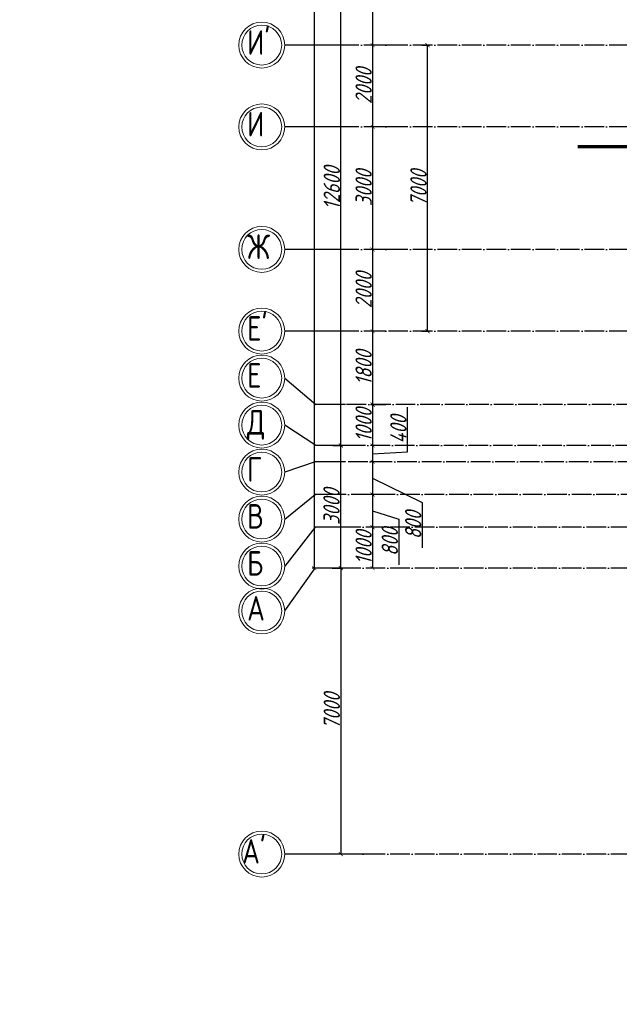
# Model space of a CAD drawing. Extents: x -4445 to 1909585, y 1860 to 289234.
# Tile 3 of 110: x 185218 to 199891, y 191713 to 215813. Entities that reach past the tile are written whole.
import ezdxf

# ---------------------------------------------------------------- set-up
doc = ezdxf.new("R2010")
doc.units = 0
doc.header["$LTSCALE"] = 0.5
doc.header["$MEASUREMENT"] = 0
doc.header["$PDMODE"] = 34
doc.header["$PDSIZE"] = 3
doc.linetypes.add('ACAD_ISO04W100', pattern=[30, 24, -3, 0, -3])
doc.layers.get('0').update_dxf_attribs({"linetype": 'CONTINUOUS', "lineweight": 18})
doc.layers.get('DEFPOINTS').update_dxf_attribs({"color": 2, "linetype": 'CONTINUOUS', "lineweight": 13})
doc.layers.add('os', color=3, linetype='CONTINUOUS')
doc.layers.add('К1', color=24, linetype='бытовая канализация', lineweight=70)
doc.styles.add('GOST', font='isocpeur.ttf')
doc.styles.add('Isocpeur', font='isocpeui.ttf', dxfattribs={"height": 250})
doc.styles.get("Standard").update_dxf_attribs({"font": 'spds.shx', "oblique": 15})
doc.linetypes.add('бытовая канализация', pattern='A,5,-0.5,["К1",Standard,S=0.7,R=0,X=0,Y=-0.35],-2', length=7.5)
doc.dimstyles.new('ISO-25', dxfattribs={"dimtxt": 400, "dimasz": 100, "dimexe": 50, "dimexo": 50, "dimgap": 20, "dimtad": 1, "dimdec": 0, "dimtxsty": 'Standard', "dimblk": 'ARCHTICK', "dimcen": 20, "dimclrd": 1, "dimclre": 1, "dimadec": 0, "dimazin": 0, "dimtfac": 1, "dimtdec": 0, "dimtmove": 0, "dimatfit": 3, "dimldrblk": 'ARCHTICK', "dimfxl": 1, "dimarcsym": 0})

# ---------------------------------------------------------------- blocks, each defined once
blk = doc.blocks.new('_ArchTick')
at = {"color": 0, "linetype": 'ByBlock', "const_width": 0.15}
blk.add_lwpolyline([(-0.5, -0.5), (0.5, 0.5)], dxfattribs=at)
blk = doc.blocks.new('*D2407')
at = {"color": 1, "lineweight": -2, "transparency": 16777216}
for p, q in [((194577, 217990), (193805, 217990)), ((193855, 217990), (193855, 215190)), ((194651, 215190), (193805, 215190))]:
    blk.add_line(p, q, dxfattribs=at)
at = {"layer": 'DEFPOINTS', "color": 0, "transparency": 16777216}
for p in [(194627, 217990), (193855, 215190), (194701, 215190)]:
    blk.add_point(p, dxfattribs=at)
at = {"color": 1, "lineweight": -2, "transparency": 16777216, "xscale": 100, "yscale": 100, "zscale": 100}
for p, rotation in [((193855, 217990), 90), ((193855, 215190), 270)]:
    blk.add_blockref('_ArchTick', p, dxfattribs=dict(at, rotation=rotation))
at = {"color": 0, "transparency": 16777216, "insert": (193635, 216590), "char_height": 400, "attachment_point": 5, "rotation": 90}
blk.add_mtext('2800', dxfattribs=at)
blk = doc.blocks.new('*D2931')
at = {"color": 1, "lineweight": -2, "transparency": 16777216}
for p, q in [((194651, 215190), (193805, 215190)), ((193855, 215190), (193855, 213190)), ((194527, 213190), (193805, 213190))]:
    blk.add_line(p, q, dxfattribs=at)
at = {"layer": 'DEFPOINTS', "color": 0, "transparency": 16777216}
for p in [(194701, 215190), (193855, 213190), (194577, 213190)]:
    blk.add_point(p, dxfattribs=at)
at = {"color": 1, "lineweight": -2, "transparency": 16777216, "xscale": 100, "yscale": 100, "zscale": 100}
for p, rotation in [((193855, 215190), 90), ((193855, 213190), 270)]:
    blk.add_blockref('_ArchTick', p, dxfattribs=dict(at, rotation=rotation))
at = {"color": 0, "transparency": 16777216, "insert": (193635, 214190), "char_height": 400, "attachment_point": 5, "rotation": 90}
blk.add_mtext('2000', dxfattribs=at)
blk = doc.blocks.new('*D2408')
at = {"color": 1, "lineweight": -2, "transparency": 16777216}
for p, q in [((194527, 213190), (193805, 213190)), ((193855, 213190), (193855, 210190)), ((194478, 210190), (193805, 210190))]:
    blk.add_line(p, q, dxfattribs=at)
at = {"layer": 'DEFPOINTS', "color": 0, "transparency": 16777216}
for p in [(194577, 213190), (193855, 210190), (194528, 210190)]:
    blk.add_point(p, dxfattribs=at)
at = {"color": 1, "lineweight": -2, "transparency": 16777216, "xscale": 100, "yscale": 100, "zscale": 100}
for p, rotation in [((193855, 213190), 90), ((193855, 210190), 270)]:
    blk.add_blockref('_ArchTick', p, dxfattribs=dict(at, rotation=rotation))
at = {"color": 0, "transparency": 16777216, "insert": (193635, 211690), "char_height": 400, "attachment_point": 5, "rotation": 90}
blk.add_mtext('3000', dxfattribs=at)
blk = doc.blocks.new('*D2409')
at = {"color": 1, "lineweight": -2, "transparency": 16777216}
for p, q in [((194478, 210190), (193805, 210190)), ((193855, 210190), (193855, 208190)), ((194175, 208190), (193805, 208190))]:
    blk.add_line(p, q, dxfattribs=at)
at = {"layer": 'DEFPOINTS', "color": 0, "transparency": 16777216}
for p in [(194528, 210190), (193855, 208190), (194225, 208190)]:
    blk.add_point(p, dxfattribs=at)
at = {"color": 1, "lineweight": -2, "transparency": 16777216, "xscale": 100, "yscale": 100, "zscale": 100}
for p, rotation in [((193855, 210190), 90), ((193855, 208190), 270)]:
    blk.add_blockref('_ArchTick', p, dxfattribs=dict(at, rotation=rotation))
at = {"color": 0, "transparency": 16777216, "insert": (193635, 209190), "char_height": 400, "attachment_point": 5, "rotation": 90}
blk.add_mtext('2000', dxfattribs=at)
blk = doc.blocks.new('*D2410')
at = {"color": 1, "lineweight": -2, "transparency": 16777216}
for p, q in [((194175, 208190), (193805, 208190)), ((193855, 208190), (193855, 206390)), ((194175, 206390), (193805, 206390))]:
    blk.add_line(p, q, dxfattribs=at)
at = {"layer": 'DEFPOINTS', "color": 0, "transparency": 16777216}
for p in [(194225, 208190), (193855, 206390), (194225, 206390)]:
    blk.add_point(p, dxfattribs=at)
at = {"color": 1, "lineweight": -2, "transparency": 16777216, "xscale": 100, "yscale": 100, "zscale": 100}
for p, rotation in [((193855, 208190), 90), ((193855, 206390), 270)]:
    blk.add_blockref('_ArchTick', p, dxfattribs=dict(at, rotation=rotation))
at = {"color": 0, "transparency": 16777216, "insert": (193635, 207290), "char_height": 400, "attachment_point": 5, "rotation": 90}
blk.add_mtext('1800', dxfattribs=at)
blk = doc.blocks.new('*D2932')
at = {"color": 1, "lineweight": -2, "transparency": 16777216}
for p, q in [((194175, 206390), (193805, 206390)), ((193855, 206390), (193855, 205390)), ((194136, 205390), (193805, 205390))]:
    blk.add_line(p, q, dxfattribs=at)
at = {"layer": 'DEFPOINTS', "color": 0, "transparency": 16777216}
for p in [(194225, 206390), (193855, 205390), (194186, 205390)]:
    blk.add_point(p, dxfattribs=at)
at = {"color": 1, "lineweight": -2, "transparency": 16777216, "xscale": 100, "yscale": 100, "zscale": 100}
for p, rotation in [((193855, 206390), 90), ((193855, 205390), 270)]:
    blk.add_blockref('_ArchTick', p, dxfattribs=dict(at, rotation=rotation))
at = {"color": 0, "transparency": 16777216, "insert": (193635, 205890), "char_height": 400, "attachment_point": 5, "rotation": 90}
blk.add_mtext('1000', dxfattribs=at)
blk = doc.blocks.new('*D2933')
at = {"color": 1, "lineweight": -2, "transparency": 16777216}
for p, q in [((194705, 205232), (194705, 206332)), ((194136, 205390), (193805, 205390)), ((193855, 205390), (193855, 204990)), ((193855, 205190), (194705, 205232)), ((194037, 204990), (193805, 204990))]:
    blk.add_line(p, q, dxfattribs=at)
at = {"layer": 'DEFPOINTS', "color": 0, "transparency": 16777216}
for p in [(194186, 205390), (193855, 204990), (194087, 204990)]:
    blk.add_point(p, dxfattribs=at)
at = {"color": 1, "lineweight": -2, "transparency": 16777216, "xscale": 100, "yscale": 100, "zscale": 100}
for p, rotation in [((193855, 205390), 90), ((193855, 204990), 270)]:
    blk.add_blockref('_ArchTick', p, dxfattribs=dict(at, rotation=rotation))
at = {"color": 0, "transparency": 16777216, "insert": (194485, 205782), "char_height": 400, "attachment_point": 5, "rotation": 90}
blk.add_mtext('400', dxfattribs=at)
blk = doc.blocks.new('*D2934')
at = {"color": 1, "lineweight": -2, "transparency": 16777216}
for p, q in [((194037, 204990), (193805, 204990)), ((193855, 204990), (193855, 204190)), ((193855, 204590), (195068, 203998)), ((194096, 204190), (193805, 204190)), ((195068, 203998), (195068, 202882))]:
    blk.add_line(p, q, dxfattribs=at)
at = {"layer": 'DEFPOINTS', "color": 0, "transparency": 16777216}
for p in [(194087, 204990), (193855, 204190), (194146, 204190)]:
    blk.add_point(p, dxfattribs=at)
at = {"color": 1, "lineweight": -2, "transparency": 16777216, "xscale": 100, "yscale": 100, "zscale": 100}
for p, rotation in [((193855, 204990), 90), ((193855, 204190), 270)]:
    blk.add_blockref('_ArchTick', p, dxfattribs=dict(at, rotation=rotation))
at = {"color": 0, "transparency": 16777216, "insert": (194848, 203440), "char_height": 400, "attachment_point": 5, "rotation": 90}
blk.add_mtext('800', dxfattribs=at)
blk = doc.blocks.new('*D2935')
at = {"color": 1, "lineweight": -2, "transparency": 16777216}
for p, q in [((194096, 204190), (193805, 204190)), ((193855, 204190), (193855, 203390)), ((193855, 203790), (194495, 203588)), ((194495, 203588), (194495, 202472)), ((194102, 203390), (193805, 203390))]:
    blk.add_line(p, q, dxfattribs=at)
at = {"layer": 'DEFPOINTS', "color": 0, "transparency": 16777216}
for p in [(194146, 204190), (193855, 203390), (194152, 203390)]:
    blk.add_point(p, dxfattribs=at)
at = {"color": 1, "lineweight": -2, "transparency": 16777216, "xscale": 100, "yscale": 100, "zscale": 100}
for p, rotation in [((193855, 204190), 90), ((193855, 203390), 270)]:
    blk.add_blockref('_ArchTick', p, dxfattribs=dict(at, rotation=rotation))
at = {"color": 0, "transparency": 16777216, "insert": (194275, 203030), "char_height": 400, "attachment_point": 5, "rotation": 90}
blk.add_mtext('800', dxfattribs=at)
blk = doc.blocks.new('*D2936')
at = {"color": 1, "lineweight": -2, "transparency": 16777216}
for p, q in [((194102, 203390), (193805, 203390)), ((193855, 203390), (193855, 202390)), ((194007, 202390), (193805, 202390))]:
    blk.add_line(p, q, dxfattribs=at)
at = {"layer": 'DEFPOINTS', "color": 0, "transparency": 16777216}
for p in [(194152, 203390), (193855, 202390), (194057, 202390)]:
    blk.add_point(p, dxfattribs=at)
at = {"color": 1, "lineweight": -2, "transparency": 16777216, "xscale": 100, "yscale": 100, "zscale": 100}
for p, rotation in [((193855, 203390), 90), ((193855, 202390), 270)]:
    blk.add_blockref('_ArchTick', p, dxfattribs=dict(at, rotation=rotation))
at = {"color": 0, "transparency": 16777216, "insert": (193635, 202890), "char_height": 400, "attachment_point": 5, "rotation": 90}
blk.add_mtext('1000', dxfattribs=at)
blk = doc.blocks.new('*D2937')
at = {"color": 1, "lineweight": -2, "transparency": 16777216}
for p, q in [((192878, 205390), (193126, 205390)), ((193076, 202390), (193076, 205390)), ((192868, 202390), (193126, 202390))]:
    blk.add_line(p, q, dxfattribs=at)
at = {"layer": 'DEFPOINTS', "color": 0, "transparency": 16777216}
for p in [(192828, 205390), (193076, 205390), (192818, 202390)]:
    blk.add_point(p, dxfattribs=at)
at = {"color": 1, "lineweight": -2, "transparency": 16777216, "xscale": 100, "yscale": 100, "zscale": 100}
for p, rotation in [((193076, 205390), 90), ((193076, 202390), 270)]:
    blk.add_blockref('_ArchTick', p, dxfattribs=dict(at, rotation=rotation))
at = {"color": 0, "transparency": 16777216, "insert": (192848, 203890), "char_height": 400, "attachment_point": 5, "rotation": 90}
blk.add_mtext('3000', dxfattribs=at)
blk = doc.blocks.new('*D2411')
at = {"color": 1, "lineweight": -2, "transparency": 16777216}
for p, q in [((193385, 217990), (193026, 217990)), ((193076, 205390), (193076, 217990)), ((192878, 205390), (193126, 205390))]:
    blk.add_line(p, q, dxfattribs=at)
at = {"layer": 'DEFPOINTS', "color": 0, "transparency": 16777216}
for p in [(193076, 217990), (193435, 217990), (192828, 205390)]:
    blk.add_point(p, dxfattribs=at)
at = {"color": 1, "lineweight": -2, "transparency": 16777216, "xscale": 100, "yscale": 100, "zscale": 100}
for p, rotation in [((193076, 217990), 90), ((193076, 205390), 270)]:
    blk.add_blockref('_ArchTick', p, dxfattribs=dict(at, rotation=rotation))
at = {"color": 0, "transparency": 16777216, "insert": (192856, 211690), "char_height": 400, "attachment_point": 5, "rotation": 90}
blk.add_mtext('12600', dxfattribs=at)
blk = doc.blocks.new('*D2941')
at = {"color": 1, "lineweight": -2, "transparency": 16777216}
for p, q in [((195059, 215190), (195247, 215190)), ((195197, 208190), (195197, 215190)), ((195059, 208190), (195247, 208190))]:
    blk.add_line(p, q, dxfattribs=at)
at = {"layer": 'DEFPOINTS', "color": 0, "transparency": 16777216}
for p in [(195009, 215190), (195197, 215190), (195009, 208190)]:
    blk.add_point(p, dxfattribs=at)
at = {"color": 1, "lineweight": -2, "transparency": 16777216, "xscale": 100, "yscale": 100, "zscale": 100}
for p, rotation in [((195197, 215190), 90), ((195197, 208190), 270)]:
    blk.add_blockref('_ArchTick', p, dxfattribs=dict(at, rotation=rotation))
at = {"color": 0, "transparency": 16777216, "insert": (194977, 211690), "char_height": 400, "attachment_point": 5, "rotation": 90}
blk.add_mtext('7000', dxfattribs=at)
blk = doc.blocks.new('*D2990')
at = {"color": 1, "lineweight": -2, "transparency": 16777216}
for p, q in [((192397, 257705), (192377, 257705)), ((192427, 257705), (192427, 202390)), ((192548, 202390), (192377, 202390))]:
    blk.add_line(p, q, dxfattribs=at)
at = {"layer": 'DEFPOINTS', "color": 0, "transparency": 16777216}
for p in [(192447, 257705), (192427, 202390), (192598, 202390)]:
    blk.add_point(p, dxfattribs=at)
at = {"color": 1, "lineweight": -2, "transparency": 16777216, "xscale": 100, "yscale": 100, "zscale": 100}
for p, rotation in [((192427, 257705), 90), ((192427, 202390), 270)]:
    blk.add_blockref('_ArchTick', p, dxfattribs=dict(at, rotation=rotation))
at = {"color": 0, "transparency": 16777216, "insert": (192199, 230048), "char_height": 400, "attachment_point": 5, "rotation": 90}
blk.add_mtext('55315', dxfattribs=at)
blk = doc.blocks.new('*D3003')
at = {"color": 1, "lineweight": -2, "transparency": 16777216}
for p, q in [((192868, 202390), (193126, 202390)), ((193076, 202390), (193076, 195390)), ((193967, 195390), (193026, 195390))]:
    blk.add_line(p, q, dxfattribs=at)
at = {"layer": 'DEFPOINTS', "color": 0, "transparency": 16777216}
for p in [(192818, 202390), (193076, 195390), (194017, 195390)]:
    blk.add_point(p, dxfattribs=at)
at = {"color": 1, "lineweight": -2, "transparency": 16777216, "xscale": 100, "yscale": 100, "zscale": 100}
for p, rotation in [((193076, 202390), 90), ((193076, 195390), 270)]:
    blk.add_blockref('_ArchTick', p, dxfattribs=dict(at, rotation=rotation))
at = {"color": 0, "transparency": 16777216, "insert": (192856, 198890), "char_height": 400, "attachment_point": 5, "rotation": 90}
blk.add_mtext('7000', dxfattribs=at)

msp = doc.modelspace()

# ---------------------------------------------------------------- linework, layer by layer
at = {"layer": 'os', "color": 0}
for p, q in [((193189.683, 215190.297), (191703.781, 215190.297)), ((193189.683, 213190.297), (191703.781, 213190.297)), ((193189.683, 210190.297), (191703.781, 210190.297)), ((193189.683, 208190.297), (191703.781, 208190.297)), ((193189.683, 206390.297), (192466.573, 206390.297)), ((193189.683, 205390.297), (192466.573, 205390.297)), ((193189.683, 204990.297), (192446.732, 204990.297)), ((193189.683, 204190.297), (192446.732, 204190.297)), ((193189.683, 203390.297), (192446.732, 203390.297)), ((193189.683, 202390.297), (192446.732, 202390.297)), ((193189.683, 195390.297), (191703.781, 195390.297))]:
    msp.add_line(p, q, dxfattribs=at)
at = {"layer": 'os', "color": 3, "linetype": 'ACAD_ISO04W100', "ltscale": 40}
for p, q in [((278132.848, 215190.297), (193189.683, 215190.297)), ((278132.848, 213190.297), (193189.683, 213190.297)), ((278132.848, 210190.297), (193189.683, 210190.297)), ((278132.848, 208190.297), (193189.683, 208190.297)), ((243506.621, 206390.297), (193189.683, 206390.297)), ((270492.658, 205390.297), (193189.683, 205390.297)), ((256146.255, 204990.297), (193189.683, 204990.297)), ((252015.521, 204190.297), (193189.683, 204190.297)), ((243972.745, 203390.297), (193189.683, 203390.297)), ((243972.745, 202390.297), (193189.683, 202390.297)), ((243972.745, 195390.297), (193189.683, 195390.297))]:
    msp.add_line(p, q, dxfattribs=at)
at = {"layer": 'os', "color": 0}
for points in [[(191703.781, 207040.297), (192466.573, 206390.297)], [(192466.573, 205390.297), (191703.781, 205890.297)], [(192446.732, 204990.297), (191703.781, 204740.297)], [(191703.781, 203590.297), (192446.732, 204190.297)], [(192446.732, 203390.297), (191703.781, 202440.297)], [(191703.781, 201340.297), (192446.732, 202390.297)]]:
    msp.add_lwpolyline(points, dxfattribs=at)
at = {"layer": 'os', "color": 0, "lineweight": 0}
for centre, radius in [((191141.281, 215190.297), 562.5), ((191141.281, 215190.297), 487.5), ((191141.281, 213190.297), 562.5), ((191141.281, 213190.297), 487.5), ((191141.281, 210190.297), 562.5), ((191141.281, 210190.297), 487.5), ((191141.281, 208190.297), 562.5), ((191141.281, 208190.297), 487.5), ((191141.281, 207040.297), 562.5), ((191141.281, 207040.297), 487.5), ((191141.281, 205890.297), 562.5), ((191141.281, 205890.297), 487.5), ((191141.281, 204740.297), 562.5), ((191141.281, 204740.297), 487.5), ((191141.281, 203590.297), 562.5), ((191141.281, 203590.297), 487.5), ((191141.281, 202440.297), 562.5), ((191141.281, 202440.297), 487.5), ((191141.281, 201340.297), 562.5), ((191141.281, 201340.297), 487.5), ((191141.281, 195390.297), 562.5), ((191141.281, 195390.297), 487.5)]:
    msp.add_circle(centre, radius, dxfattribs=at)
at = {"layer": 'К1', "ltscale": 500}
msp.add_line((198879.805, 212706.335), (224690.861, 212706.335), dxfattribs=at)

# ---------------------------------------------------------------- texts
at = {"ltscale": 50}
for s, p in [("И'", (190783.248, 214956.68)), ('И', (190783.248, 212956.68)), ('Ж', (190783.248, 209956.68)), ("Е'", (190783.248, 207956.68)), ('Е', (190783.248, 206806.68)), ('Д', (190783.248, 205656.68)), ('Г', (190783.248, 204506.68)), ('В', (190783.248, 203356.68)), ('Б', (190783.248, 202206.68)), ('A', (190783.248, 201106.68)), ("A'", (190661.461, 195156.68))]:
    msp.add_text(s, height=600, dxfattribs=at).set_placement(p)
at = {"color": 7, "lineweight": 50, "char_height": 250, "attachment_point": 4, "style": 'Isocpeur'}
for s, insert, width in [('\\pi697.72727;{\\C0;Ведомость рабочих чертежей основного \\P\\pi3150.85227;комплекта}', (137865.356, 214414.276), 8000), ('\\pi1404.07197;{\\C0;Ведомость ссылочных чертежей }', (138386.954, 206108.948), 8000), ('\\pi2991.4444;{\\C0;Ссылочные документы}', (139553.599, 203614.276), 9505.04788), ('\\pi1614.42682;{\\C0;ШНК 2.04.01-2022}', (133558.647, 202789.276), 5994.95212), ('\\pi2752.61864;{\\C0;Прилагаемые документы}', (139553.599, 201264.584), 9505.04788), ('\\pi464.36106;{\\C0;Спецификация оборудования, изделий и материалов}', (139553.599, 200445.162), 9505.04788), ('\\pi463.87384;{\\C0;на 4 листах}', (149058.647, 200429.873), 2960.51284), ('\\pi163.06818;{\\C0;Основные показатели систем водоснабжения и \\P\\pi2964.29924;канализации}', (139390.71, 198649.49), 8000), ('\\pi1511.83712;{\\C0;Расчетный расход}', (140598.134, 196925.739), 6000), ('\\pi700.56818;{\\C0;Требуемое \\P\\pi779.82955;давление \\P\\pi343.93939;на вводе, МПа}', (137598.134, 196325.739), 3000), ('\\pi13.86364;{\\W0.8;\\C0;при пожаре\\P\\pi525.90909;л/с}', (145098.134, 195925.739), 1500), ('\\pi183.04924;{\\C0;м³/сут}', (140598.134, 195925.739), 1500)]:
    msp.add_mtext(s, dxfattribs=dict(at, insert=insert, width=width))
at = {"ltscale": 100, "insert": (152636, 214359.8), "char_height": 250, "width": 19702, "attachment_point": 1, "line_spacing_factor": 0.85, "style": 'GOST'}
msp.add_mtext('\\pi1800;Проект разработан на основании чертежей АС и расстановки технологического оборудования, с учетом требований соответствующих нормативных документов, задания на проектирования и технических условий №270/4-1729  от 16.06.2023 года, выданных АО "Тошкент шахар сув таъминоты"\\PИсходные данные:\\P\\pi0;^I^I^IТехническо-экономические показатели:\\P1.^I Площадь застройки -{\\fISOCPEUR|b0|i1|c204|p34;2852,84}  м2\\P2.^IСтроительный объём  -20360.80 м3\\P3.^IПросадочность - I типа\\P4.^IСейсмичность - 8 баллов\\P^I^I^IПожарная безопасность:\\P1.^IКласс ответственности здания......................................................II\\P2.^IСтепень огнестойкости здания......................................................II\\P3.^IКласс по функциональной пожарной опасности.....................Ф1.1\\P\\pi1800;Проектом предусмотрено строительство системы водоснабжения и водоотведения.{\\C1;\\P}^I^I{\\LХолодное водоснабжение.}\\P\\pi0;^IХолодное водоснабжение принято хозяйственно-питьевое Источником хозяйственно бытового водопровода служит  наружная сеть водопровода. \\P^IГарантированный напор - 1,0 атм.\\P^IХолодное водоснабжение принято хозяйственно-питьевое с отдельной противопожарной линией. Количество вводов - один. Хозяйственно-бытовая сеть водоснабжения - тупиковая. Ввод выполняется из оцинкованных стальных обыкновенных водогазопроводных труб ∅50 мм по ГОСТ 3262-75. \\P^IМагистральный трубопровод (лежак),  стояки и подводки воды к санитарно-техническим приборам выполняются из полипропиленовых труб PP-R PN10. Магистральный трубопровод прокладываются под потолком техподполья. Стояки прокладываются скрыто в шахтах совместно со стояками канализации. Подводка труб к сан-тех приборам выполняется скрыто в штробах. Каждый стояк и поэтажное ответвление имеет свою запорную арматуру. Перед заделкой штроб необходимо провести гидравлическое испытание трубопроводов.\\P^IДля учета водопотребления установлен ультразвуковой счетчик воды с модулем передачи данных.\\P^I^I{\\LПротивопожарный водопровод. \\P}^IПротивопожарная сеть - принята тупиковой. Противопожарный водопровод выполняется из стальных электросварных труб ∅57мм мм.  Внутреннее пожаротушение осуществляется пожарными кранами ∅50 мм, диаметр спрыска наконечника пожарного ствола - 16 мм, длина рукавов - 20 м. Пожарные краны размещаются в специальных шкафах навесного ШПК-320Н и встраиваемого типа ШПК-320В размерами 1300х540х300 (ВхШхГ). Каждый пожарный шкаф оснащается двумя порошковыми огнетушителями ОП-5.\\P^IРасход воды на внутреннее пожаротушение составляет в одну струю по 2,6 л/сек. \\P^IСтальные трубопроводы окрашиваются масляной краской за 2 раза. \\P^IРасход воды на наружнее пожаротушение составляет 20 л/сек и осуществляется от пожарных гидрантов существующей городской сети водопровода.\\P^I^I{\\LГорячее водоснабжение. }\\P^IГорячее водоснабжение принято циркуляционным - от вертикальных накопительных бойлеров косвенного нагрева с контуром подключения солнечных коллекторов. Основным источником тепла для бойлеров ГВС служит тепловая сеть. Трубопроводы горячего водоснабжения выполняются из и PP-RCT труб  PN20. Магистральные циркуляционные трубопроводы прокладываются открыто под потолком цокольного этажа. Подводки к сан-тех приборам прокладываются аналогично подводящим трубопроводам холодного водоснабжения. Альтернативным источником тепла для бойлеров в теплое время года и в ясную погоду служат солнечные коллекторы, устанавливаемые на кровле здания. Монтаж и точный угол наклона коллекторов выполнить по требованиям изготовителя водонагревателей. Допускается установка коллекторов отличной от проекта в соответствии с требованиями завода- изготовителя. Трубопроводы теплоснабжения выполняются из медных труб. \\P^IТеплоносителем для солнечных коллекторов служит водный раствор гликоля (антифриз). нормальной работы контура теплоснабжения и горячего водоснабжения устанавливаются циркуляционные насосы (1 раб. 1 резервный), а также контроллер управления гелиосистемой.\\P^IВсе трубопроводы, прокладываемые по чердаку, а также трубопроводны горячего водоснабжения и циркуляции (за исключение подводок к сантехприборам) покрваются теплоизоячцйионными материалами.\\P^I^I{\\LКанализация}\\P^IВ проекте принята самотёчная система хозяйственно-бытовой канализации. Внутренние сети канализации К1 выполняются из безнапорных полипропиленовых труб ∅50-110мм. Трубы канализации прокладываются под потолком цокольного этажа, а также частично открыто по стенам. \\P^IСтояки прокладываются в шахтах. Все санитарно-технические приборы оборудуются гидравлическими затворам - сифонами. \\P^IВыпуски канализации  выводятся к смотровым колодцам.\\P^IРасчетные расходы определены согласно ШНК 2.04.01-2022. "Внутренний водопровод и канализация зданий."  ', dxfattribs=at)

# ---------------------------------------------------------------- dimensions: what is measured, and where the dimension line sits
for base, p1, p2, picture, middle in [((192426.827, 202390.297), (192446.732, 257705.297), (192598.2, 202390.297), '*D2990', (192198.543, 230047.797)), ((195197.381, 215190.297), (195008.762, 208190.297), (195008.762, 215190.297), '*D2941', (194977.381, 211690.297)), ((193076.03, 205390.297), (192818.207, 202390.297), (192828.128, 205390.297), '*D2937', (192847.746, 203890.297))]:
    dim = msp.add_linear_dim(base=base, p1=p1, p2=p2, angle=90, dimstyle='ISO-25')
    dim.commit()
    dim.dimension.update_dxf_attribs({"geometry": picture, "text_midpoint": middle})
for base, p1, p2, picture, middle in [((193076.03, 217990.297), (192828.128, 205390.297), (193434.505, 217990.297), '*D2411', (192856.03, 211690.297)), ((193855.088, 215190.297), (194626.731, 217990.297), (194700.641, 215190.297), '*D2407', (193635.088, 216590.297)), ((193855.088, 213190.297), (194700.641, 215190.297), (194577.219, 213190.297), '*D2931', (193635.088, 214190.297)), ((193855.088, 210190.297), (194577.219, 213190.297), (194527.943, 210190.297), '*D2408', (193635.088, 211690.297)), ((193855.088, 208190.297), (194527.943, 210190.297), (194225.175, 208190.297), '*D2409', (193635.088, 209190.297)), ((193855.088, 206390.297), (194225.175, 208190.297), (194225.175, 206390.297), '*D2410', (193635.088, 207290.297)), ((193076.03, 195390.297), (192818.207, 202390.297), (194017.251, 195390.297), '*D3003', (192856.03, 198890.297))]:
    dim = msp.add_linear_dim(base=base, p1=p1, p2=p2, angle=90, dimstyle='ISO-25', override={"dimtmove": 1})
    dim.commit()
    dim.dimension.update_dxf_attribs({"geometry": picture, "text_midpoint": middle})
for base, p1, p2, picture, middle in [((193855.088, 205390.297), (194225.175, 206390.297), (194185.648, 205390.297), '*D2932', (193855.088, 205890.297)), ((193855.088, 204990.297), (194185.648, 205390.297), (194086.828, 204990.297), '*D2933', (194705.153, 205251.876)), ((193855.088, 204190.297), (194086.828, 204990.297), (194146.121, 204190.297), '*D2934', (195067.779, 203978)), ((193855.088, 203390.297), (194146.121, 204190.297), (194152.069, 203390.297), '*D2935', (194494.859, 203567.901)), ((193855.088, 202390.297), (194152.069, 203390.297), (194056.85, 202390.297), '*D2936', (193855.088, 202890.297))]:
    dim = msp.add_linear_dim(base=base, p1=p1, p2=p2, angle=90, dimstyle='ISO-25', override={"dimtmove": 1})
    dim.commit()
    dim.dimension.update_dxf_attribs({"geometry": picture, "text_midpoint": middle, "dimtype": 160})

doc.saveas('drawing.dxf')
